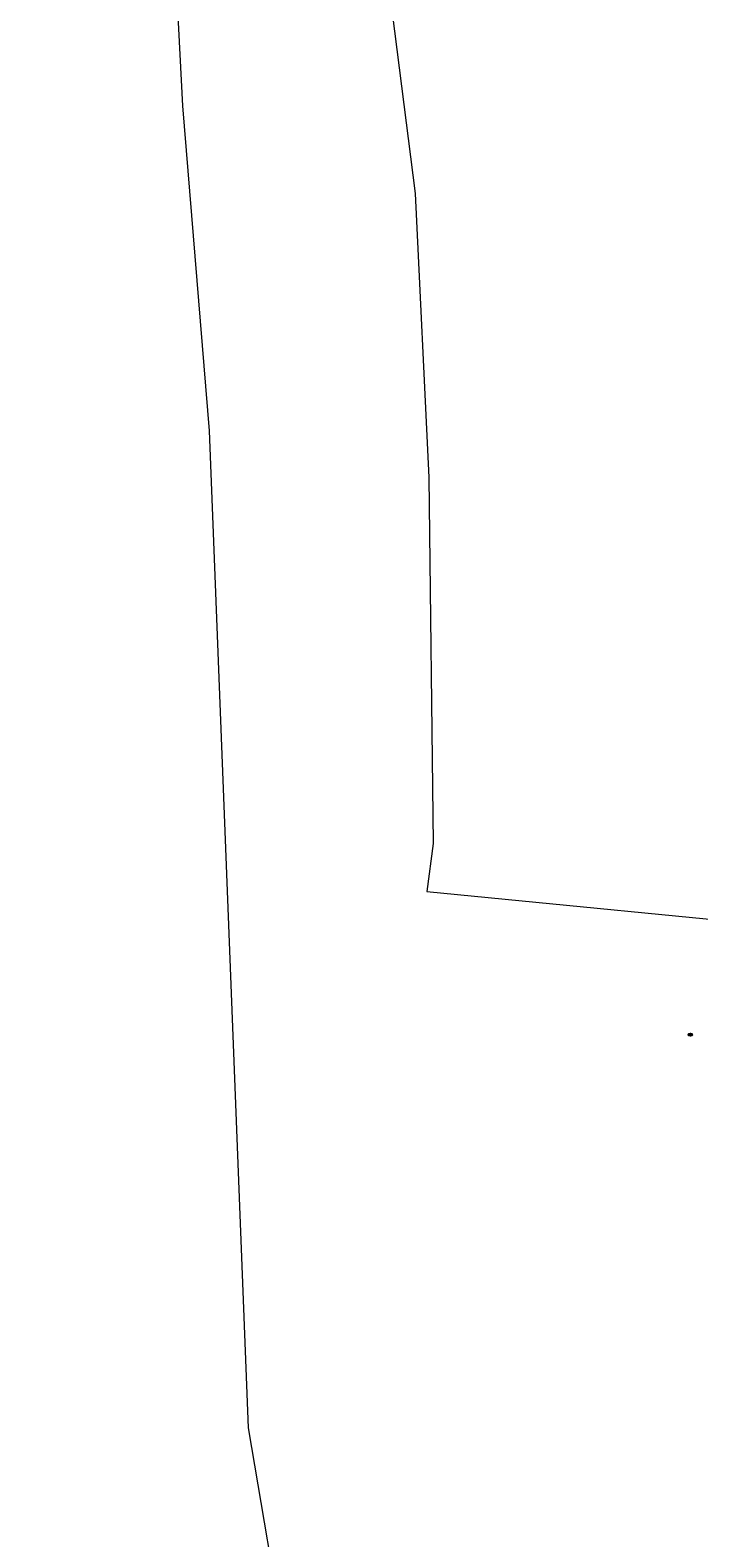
# Model space of a CAD drawing. Header units: metres. Extents: x 152610 to 160096, y 456114 to 462495.
# Tile 39 of 256: x 155883 to 155958, y 458766 to 458936. Entities that reach past the tile are written whole.
import ezdxf
from ezdxf.enums import TextEntityAlignment as Align

# ---------------------------------------------------------------- set-up
doc = ezdxf.new("R2010")
doc.units = ezdxf.units.M
doc.header["$LTSCALE"] = 0.5
doc.layers.get('0').update_dxf_attribs({"linetype": 'CONTINUOUS'})
for name, color, linetype, lineweight in [('B-PV-GR-GRAS-GV', 251, 'CONTINUOUS', 13), ('B-PV-IE-MEUBILAIR-S', 251, 'CONTINUOUS', 25), ('B-PV-OG-TERREIN_BEGROEID-GV', 251, 'CONTINUOUS', 18)]:
    doc.layers.add(name, color=color, linetype=linetype, lineweight=lineweight)
doc.styles.add('NLCS-ISO', font='NLCS-ISO.ttf')

# ---------------------------------------------------------------- blocks, each defined once
blk = doc.blocks.new('SIE-MEUBILAIR_PUT_RIOOLPUT-SO')
blk.add_ellipse((0, 0), major_axis=(1.25, 0), ratio=0.54)
at = {"style": 'NLCS-ISO'}
blk.add_text('ri', height=0.75, dxfattribs=at).set_placement((-0.04, 0.07), align=Align.MIDDLE_CENTER)

msp = doc.modelspace()

# ---------------------------------------------------------------- linework, layer by layer
at = {"layer": 'B-PV-GR-GRAS-GV', "flags": 128}
msp.add_lwpolyline([(155922.495, 458945.655), (155926.087, 458917.332), (155927.636, 458885.412), (155928.134, 458844.222), (155927.398, 458838.829), (155971.133, 458834.555), (155990.316, 458833.072), (156001.364, 458894.079), (156008.971, 458934.561), (156011.515, 458934.294), (156012.165, 458937.832)], dxfattribs=at)
at = {"layer": 'B-PV-OG-TERREIN_BEGROEID-GV', "flags": 128}
msp.add_lwpolyline([(155882.745, 459066.1), (155883.538, 459056.045), (155886.052, 459038.583), (155886.978, 459031.439), (155890.908, 459000), (155891.873, 458992.281), (155892.27, 458988.709), (155897.69, 458955.702), (155898.917, 458946.165), (155899.038, 458943.851), (155899.908, 458927.23), (155902.896, 458890.639), (155907.279, 458778.494), (155911.609, 458753.087)], dxfattribs=at)

# ---------------------------------------------------------------- block references
at = {"layer": 'B-PV-IE-MEUBILAIR-S', "xscale": 0.2, "yscale": 0.2, "zscale": 0.2}
msp.add_blockref('SIE-MEUBILAIR_PUT_RIOOLPUT-SO', (155957.091, 458822.723), dxfattribs=at)

doc.saveas('drawing.dxf')
